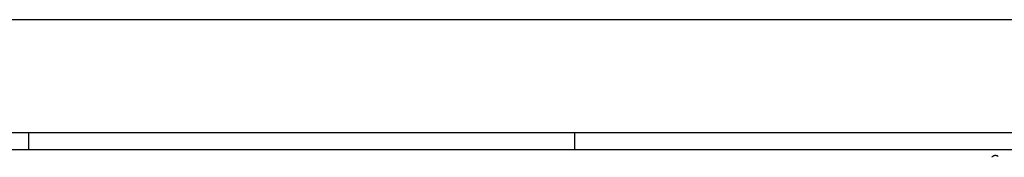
# Model space of a CAD drawing. Extents: x 15 to 1026, y -50 to 605.
# Tile 6 of 17: x 257 to 518, y 568 to 605. Entities that reach past the tile are written whole.
import ezdxf

# ---------------------------------------------------------------- set-up
doc = ezdxf.new("R2010")
doc.units = 0
doc.layers.get('0').update_dxf_attribs({"linetype": 'CONTINUOUS'})
doc.layers.add('1', color=7, linetype='CONTINUOUS')

msp = doc.modelspace()

# ---------------------------------------------------------------- linework, layer by layer
at = {"color": 251, "linetype": 'CONTINUOUS'}
msp.add_line((1026.32, 604.84), (100.88, 604.84), dxfattribs=at)
msp.add_open_spline([(515.07, 568.37), (515.1, 568.43), (515.18, 568.55), (515.35, 568.71), (515.56, 568.83), (515.8, 568.9), (516.05, 568.91), (516.28, 568.86), (516.49, 568.76), (516.6, 568.67), (516.65, 568.62)], degree=3, knots=[0, 0, 0, 0, 0.113089, 0.235801, 0.365887, 0.499999, 0.634112, 0.764198, 0.886911, 1, 1, 1, 1])
at = {"layer": '1', "color": 252, "linetype": 'CONTINUOUS'}
for p, q in [((986.41, 574.84), (110.41, 574.84)), ((259.66, 570.34), (259.66, 574.84)), ((404.41, 570.34), (404.41, 574.84))]:
    msp.add_line(p, q, dxfattribs=at)
at = {"layer": '1', "color": 2, "linetype": 'CONTINUOUS'}
msp.add_line((981.91, 570.34), (114.91, 570.34), dxfattribs=at)

doc.saveas('drawing.dxf')
